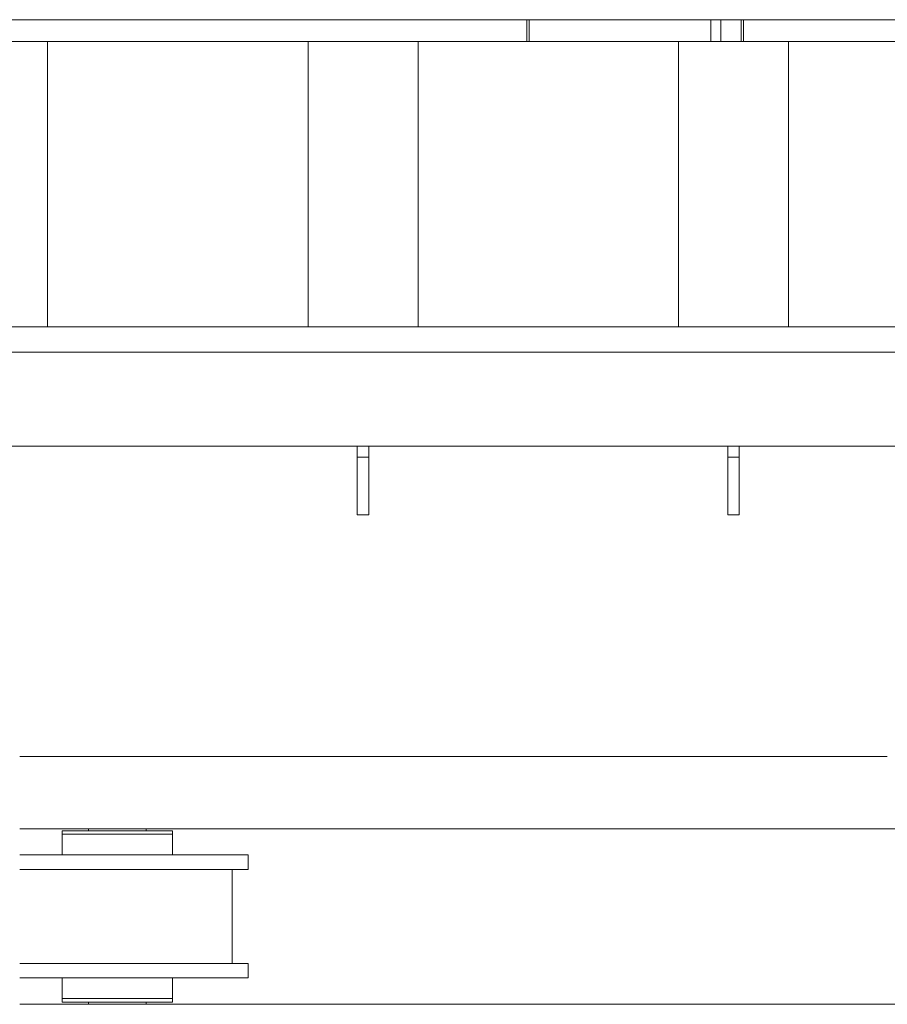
# Model space of a CAD drawing. Header units: millimetres. Extents: x -1413 to 6997, y -739331 to -733391.
# Tile 41 of 47: x 5765 to 6005, y -734791 to -734519. Entities that reach past the tile are written whole.
import ezdxf

# ---------------------------------------------------------------- set-up
doc = ezdxf.new("R2010")
doc.units = ezdxf.units.MM
doc.header["$MEASUREMENT"] = 0
for name, color, linetype, lineweight in [('Side Cradle Stbd', 7, 'Continuous', 0), ('Side Cradle Tower Rail Frame', 7, 'Continuous', 0), ('Side Slip Cradle Stbd', 7, 'Continuous', 0)]:
    doc.layers.add(name, color=color, linetype=linetype, lineweight=lineweight)

# ---------------------------------------------------------------- blocks, each defined once
blk = doc.blocks.new('*U59')
at = {"layer": 'Side Cradle Stbd', "color": 7, "linetype": 'Continuous', "lineweight": 0}
for p, q in [((3213.428233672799, 1637.970831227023), (2973.367729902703, 1637.970831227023)), ((3241.372073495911, 1617.970506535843), (2973.367729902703, 1617.970506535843)), ((2992.368031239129, 1617.483753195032), (2992.368031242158, 1617.970499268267)), ((2992.977004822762, 1617.483745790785), (2992.872971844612, 1617.483745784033)), ((2994.535947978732, 1617.483745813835), (2994.490175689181, 1617.483745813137)), ((2994.654926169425, 1617.483745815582), (2994.535992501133, 1617.483745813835)), ((2994.660983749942, 1617.483745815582), (2994.654926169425, 1617.483745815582)), ((2994.711214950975, 1617.483745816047), (2994.660983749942, 1617.483745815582)), ((3006.031164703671, 1617.4837457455), (3006.025152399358, 1617.483745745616)), ((3006.081395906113, 1617.483745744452), (3006.031164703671, 1617.4837457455)), ((3006.200321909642, 1617.483745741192), (3006.081395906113, 1617.483745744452)), ((3007.447558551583, 1617.483745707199), (3006.200372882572, 1617.483745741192)), ((3007.757967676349, 1617.483745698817), (3007.447558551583, 1617.483745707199)), ((3007.75933182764, 1617.483745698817), (3008.368305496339, 1617.483745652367)), ((3008.36829099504, 1617.970499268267), (3008.368290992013, 1617.483753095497)), ((3000.368170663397, 1616.483729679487), (3006.200360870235, 1616.483729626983)), ((3011.144657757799, 1616.483729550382), (3014.448328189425, 1616.483729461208)), ((3015.608423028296, 1616.483729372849), (3014.448328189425, 1616.483729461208)), ((2986.288018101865, 1610.783637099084), (2986.142367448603, 1610.783637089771)), ((2989.176910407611, 1610.783637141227), (2986.499509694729, 1610.783637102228)), ((2989.59168839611, 1610.783637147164), (2989.176910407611, 1610.783637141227)), ((3005.468125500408, 1610.783637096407), (3000.368182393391, 1610.783637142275)), ((3006.20036083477, 1610.783637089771), (3005.468125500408, 1610.783637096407)), ((3014.448326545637, 1610.783636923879), (3015.608421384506, 1610.783636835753)), ((3036.608763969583, 1610.783636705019), (3033.850113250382, 1610.783636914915)), ((3014.236847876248, 1606.783572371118), (3000.368175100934, 1606.783572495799)), ((3032.168691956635, 1606.783564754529), (3032.168691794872, 1580.783152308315)), ((3036.608763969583, 1580.783144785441), (3033.850113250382, 1580.783144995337)), ((3014.236847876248, 1576.783080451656), (3000.368175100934, 1576.783080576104)), ((2973.367729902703, 1569.4829615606), (3656.350499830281, 1569.4829615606)), ((2992.368030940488, 1569.482968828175), (2992.368030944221, 1570.082969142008)), ((3008.368290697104, 1570.082969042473), (3008.36829069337, 1569.482968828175)), ((3011.144657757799, 1570.082976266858), (3014.448328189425, 1570.082976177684)), ((3015.608423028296, 1570.082976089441), (3014.448328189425, 1570.082976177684))]:
    blk.add_line(p, q, dxfattribs=at)
at = {"layer": 'Side Cradle Stbd', "color": 7, "linetype": 'Continuous', "lineweight": 0, "flags": 128}
for points in [[(3015.608418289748, 1616.483729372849), (3015.608423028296, 1616.483729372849), (3015.608423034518, 1617.483745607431), (3014.448328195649, 1617.483745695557), (3011.14465776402, 1617.483745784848), (3006.200365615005, 1617.483745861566), (3000.368175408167, 1617.483745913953), (2994.535985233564, 1617.483745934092), (2989.591693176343, 1617.483745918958), (2986.288022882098, 1617.483745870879), (2985.127928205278, 1617.483745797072), (2985.127928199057, 1616.483729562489), (2985.127962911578, 1616.483729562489)], [(2992.872971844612, 1617.483745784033), (2992.368033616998, 1617.483745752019), (2992.368033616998, 1617.483745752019)], [(2994.490175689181, 1617.483745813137), (2992.977013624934, 1617.483745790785), (2992.977013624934, 1617.483745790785)], [(3000.368170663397, 1616.483729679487), (2994.535980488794, 1616.483729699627), (2989.591688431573, 1616.483729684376), (2986.288018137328, 1616.483729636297), (2985.127923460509, 1616.483729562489), (2985.127923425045, 1610.783644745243)], [(3000.368170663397, 1616.483729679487), (2994.535985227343, 1616.483729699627), (2994.535980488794, 1616.483729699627)], [(3011.144657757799, 1616.483729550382), (3006.200365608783, 1616.483729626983), (3000.368175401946, 1616.483729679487), (3000.368172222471, 1616.483729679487)], [(3015.608418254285, 1610.783644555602), (3015.608418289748, 1616.483729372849), (3015.608383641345, 1616.483729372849)], [(2973.367729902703, 1610.783637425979), (2974.742209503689, 1610.783637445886), (2986.49950242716, 1610.783637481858), (3000.368175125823, 1610.783637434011), (3014.236847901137, 1610.783637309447), (3025.994141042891, 1610.783637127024), (3033.850113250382, 1610.783636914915)], [(2986.142367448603, 1610.783637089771), (2985.127923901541, 1610.783637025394), (2985.127923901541, 1610.783637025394)], [(2986.49947874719, 1610.783637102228), (2986.288019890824, 1610.783637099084), (2986.288019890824, 1610.783637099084)], [(3036.608763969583, 1610.783636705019), (3036.608763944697, 1606.783571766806), (3036.608691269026, 1606.783571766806)], [(2973.367729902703, 1606.78357248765), (2974.742209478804, 1606.783572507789), (2986.499502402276, 1606.783572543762), (3000.368175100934, 1606.783572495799)], [(3014.236847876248, 1606.783572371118), (3025.994141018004, 1606.783572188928), (3033.850113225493, 1606.783571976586), (3036.608763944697, 1606.783571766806)], [(2973.367729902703, 1580.783145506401), (2974.742209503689, 1580.783145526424), (2986.49950242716, 1580.78314556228), (3000.368175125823, 1580.783145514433), (3014.236847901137, 1580.783145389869), (3025.994141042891, 1580.783145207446), (3033.850113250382, 1580.783144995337)], [(3036.608763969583, 1580.783144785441), (3036.608763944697, 1576.783079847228), (3036.608691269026, 1576.783079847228)], [(2973.367729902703, 1576.783080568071), (2974.742209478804, 1576.783080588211), (2986.499502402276, 1576.783080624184), (3000.368175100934, 1576.783080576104)], [(2985.127923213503, 1576.783073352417), (2985.127923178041, 1571.082992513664), (2985.127960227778, 1571.082992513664)], [(3014.236847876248, 1576.783080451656), (3025.994141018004, 1576.78308026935), (3033.850113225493, 1576.783080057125), (3036.608763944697, 1576.783079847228)], [(3015.60838343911, 1571.082992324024), (3015.608418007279, 1571.082992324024), (3015.608418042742, 1576.783073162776)], [(3000.368175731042, 1571.082992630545), (3000.368170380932, 1571.082992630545), (2994.535980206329, 1571.082992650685), (2989.591688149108, 1571.082992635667), (2986.288017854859, 1571.082992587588), (2985.127923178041, 1571.082992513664)], [(2985.127928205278, 1571.082992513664), (2985.127928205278, 1571.082992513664), (2985.127928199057, 1570.082976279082), (2985.127965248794, 1570.082976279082)], [(3015.608350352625, 1570.082976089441), (3015.608423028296, 1570.082976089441), (3015.608423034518, 1571.082992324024), (3014.448328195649, 1571.082992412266), (3011.14465776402, 1571.082992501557), (3006.200365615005, 1571.082992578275), (3000.368175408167, 1571.082992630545), (3000.368170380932, 1571.082992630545)], [(3011.144657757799, 1570.082976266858), (3006.200365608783, 1570.082976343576), (3000.368175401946, 1570.082976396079), (2994.535985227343, 1570.082976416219), (2989.591693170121, 1570.082976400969), (2986.288022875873, 1570.082976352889), (2985.127928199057, 1570.082976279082)]]:
    blk.add_lwpolyline(points, dxfattribs=at)
at = {"layer": 'Side Cradle Tower Rail Frame', "color": 7, "linetype": 'Continuous', "lineweight": 0}
for p, q in [((3113.646925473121, 1841.702449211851), (2933.126881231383, 1841.702449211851)), ((3114.321789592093, 1841.702449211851), (3113.646925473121, 1841.702449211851)), ((3113.646925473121, 1835.70235180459), (3113.646925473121, 1841.702449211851)), ((3114.321789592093, 1835.70235180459), (3114.321789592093, 1841.702449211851)), ((3164.635085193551, 1841.702449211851), (3114.321789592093, 1841.702449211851)), ((3164.635085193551, 1835.70235180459), (3164.635085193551, 1841.702449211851)), ((3167.334541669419, 1841.702449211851), (3164.635085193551, 1841.702449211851)), ((3167.334541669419, 1835.70235180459), (3167.334541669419, 1841.702449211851)), ((3172.992826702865, 1841.702449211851), (3167.334541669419, 1841.702449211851)), ((3172.992826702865, 1835.70235180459), (3172.992826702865, 1841.702449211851)), ((3173.667690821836, 1841.702449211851), (3172.992826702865, 1841.702449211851)), ((3173.667690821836, 1835.70235180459), (3173.667690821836, 1841.702449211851)), ((3223.980986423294, 1841.702449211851), (3173.667690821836, 1841.702449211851)), ((2933.126881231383, 1835.702351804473), (3113.646925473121, 1835.70235180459)), ((2981.079399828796, 1835.702344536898), (2981.079399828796, 1756.794439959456)), ((3053.157465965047, 1835.702344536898), (3053.157465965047, 1756.794439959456)), ((3083.581063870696, 1835.702344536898), (3083.581063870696, 1756.794439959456)), ((3113.646925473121, 1835.70235180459), (3114.321789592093, 1835.70235180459)), ((3114.321789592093, 1835.70235180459), (3164.635085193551, 1835.70235180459)), ((3155.659130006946, 1835.702344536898), (3155.659130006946, 1756.794439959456)), ((3164.635085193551, 1835.70235180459), (3167.334541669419, 1835.70235180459)), ((3167.334541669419, 1835.70235180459), (3172.992826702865, 1835.70235180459)), ((3172.992826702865, 1835.70235180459), (3173.667690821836, 1835.70235180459)), ((3173.667690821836, 1835.70235180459), (3223.980986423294, 1835.70235180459)), ((3186.082727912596, 1835.702344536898), (3186.082727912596, 1756.794439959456)), ((3263.37243065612, 1756.794432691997), (2933.126881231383, 1756.794432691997)), ((3656.350499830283, 1749.794319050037), (2933.126881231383, 1749.794319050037)), ((2933.126881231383, 1723.793896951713), (3656.350499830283, 1723.793896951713)), ((3066.769238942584, 1720.793848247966), (3066.769238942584, 1723.793889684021)), ((3069.96929089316, 1723.793889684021), (3069.96929089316, 1720.793848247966)), ((3169.270902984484, 1720.793848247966), (3169.270902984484, 1723.793889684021)), ((3172.470954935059, 1723.793889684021), (3172.470954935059, 1720.793848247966)), ((3066.769238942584, 1704.793588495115), (3066.769238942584, 1720.793848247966)), ((3066.769238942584, 1720.793848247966), (3069.96929089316, 1720.793848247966)), ((3069.96929089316, 1720.793848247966), (3069.96929089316, 1704.793588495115)), ((3169.270902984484, 1704.793588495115), (3169.270902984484, 1720.793848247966)), ((3169.270902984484, 1720.793848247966), (3172.470954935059, 1720.793848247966)), ((3172.470954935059, 1720.793848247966), (3172.470954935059, 1704.793588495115)), ((3066.769238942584, 1704.793588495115), (3069.96929089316, 1704.793588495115)), ((3169.270902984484, 1704.793588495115), (3172.470954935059, 1704.793588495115))]:
    blk.add_line(p, q, dxfattribs=at)

msp = doc.modelspace()

# ---------------------------------------------------------------- block references
at = {"layer": 'Side Slip Cradle Stbd', "color": 7, "linetype": 'Continuous', "lineweight": 0}
msp.add_blockref('*U59', (2791.75, -736360.8500000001), dxfattribs=at)

doc.saveas('drawing.dxf')
